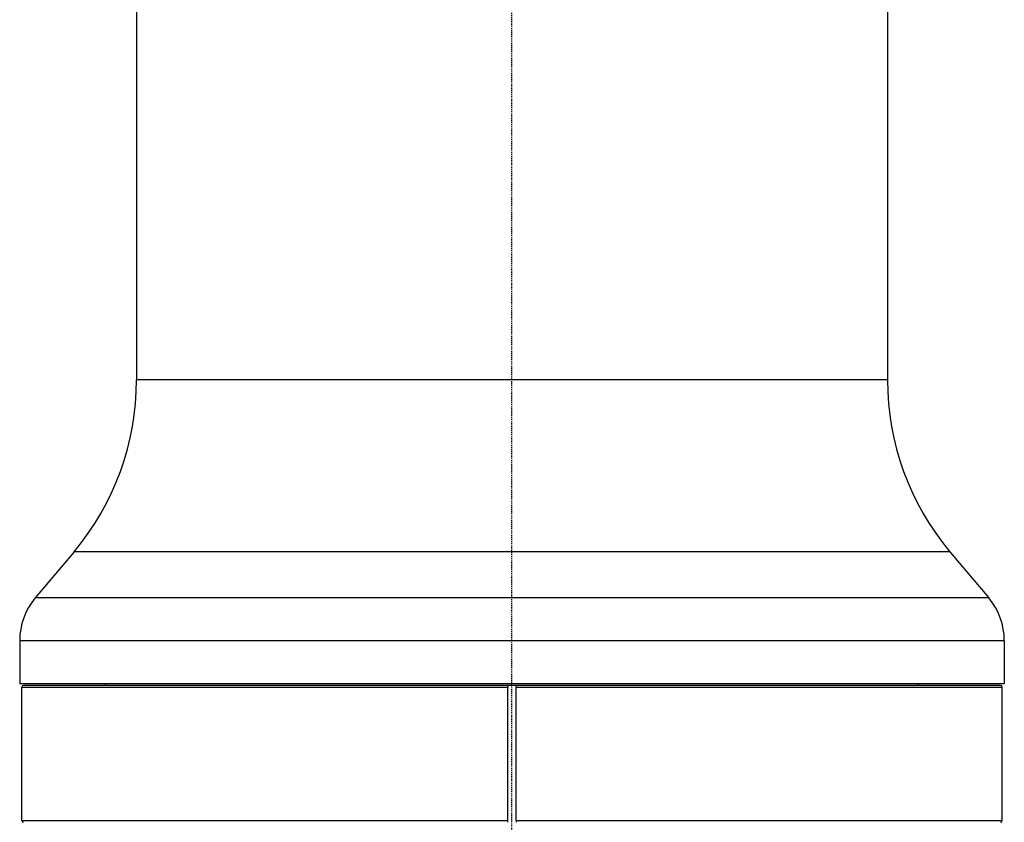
# Model space of a CAD drawing. Header units: millimetres. Extents: x 0 to 4378, y 0 to 2376.
# Tile 160 of 212: x 2238 to 2356, y 1262 to 1358. Entities that reach past the tile are written whole.
import ezdxf

# ---------------------------------------------------------------- set-up
doc = ezdxf.new("R2010")
doc.units = ezdxf.units.MM
doc.header["$LTSCALE"] = 0.2
doc.linetypes.add('CENTER2', pattern=[1.125, 0.75, -0.125, 0.125, -0.125])
doc.layers.add('02_Center Line', color=1, linetype='CENTER2')

# ---------------------------------------------------------------- blocks, each defined once
blk = doc.blocks.new('Blk$A25K1-2P24H')
for p, q in [((-45, 921.9), (-45, 727.39)), ((45, 921.9), (45, 727.39)), ((45, 727.39), (-45, 727.39)), ((-52.49, 706.82), (-57.13, 701.29)), ((52.49, 706.82), (-52.49, 706.82)), ((52.49, 706.82), (57.13, 701.29)), ((57.13, 701.29), (-57.13, 701.29)), ((59, 696.14), (-59, 696.14)), ((-59, 696.14), (-59, 691)), ((59, 696.14), (59, 691)), ((59, 691), (-59, 691)), ((-58.75, 690.6), (-0.5, 690.6)), ((-58.75, 674.6), (-58.75, 690.6)), ((58.55, 690.8), (-58.55, 690.8)), ((-48.7, 690.8), (-48.7, 691)), ((-0.5, 690.8), (-0.5, 690.6)), ((-0.5, 674.6), (-0.5, 690.6)), ((0.5, 690.6), (0.5, 690.8)), ((0.5, 674.6), (0.5, 690.6)), ((0.5, 690.6), (58.75, 690.6)), ((48.7, 690.8), (48.7, 691)), ((58.75, 674.6), (58.75, 690.6)), ((-58.75, 674.6), (-0.5, 674.6)), ((-0.5, 674.4), (-0.5, 674.6)), ((0.5, 674.6), (58.75, 674.6)), ((0.5, 674.6), (0.5, 674.4))]:
    blk.add_line(p, q)
for centre, radius, start, end in [((-77, 727.39), 32, 320, 0), ((77, 727.39), 32, 180, 220), ((-51, 696.14), 8, 140, 180), ((51, 696.14), 8, 0, 40), ((-58.55, 690.6), 0.2, 90, 180), ((58.55, 690.6), 0.2, 0, 90), ((-58.55, 674.6), 0.2, 180, 270), ((58.55, 674.6), 0.2, 270, 0)]:
    blk.add_arc(centre, radius, start, end)
for points in [[(0, 690.8), (-0.16, 690.8), (-0.33, 690.8), (-0.5, 690.8)], [(0.5, 690.8), (0.33, 690.8), (0.16, 690.8), (0, 690.8)]]:
    blk.add_open_spline(points, degree=3)
at = {"layer": '02_Center Line'}
blk.add_line((0, -10), (0, 1154.52), dxfattribs=at)

msp = doc.modelspace()

# ---------------------------------------------------------------- block references
msp.add_blockref('Blk$A25K1-2P24H', (2297.43, 587.414))

doc.saveas('drawing.dxf')
